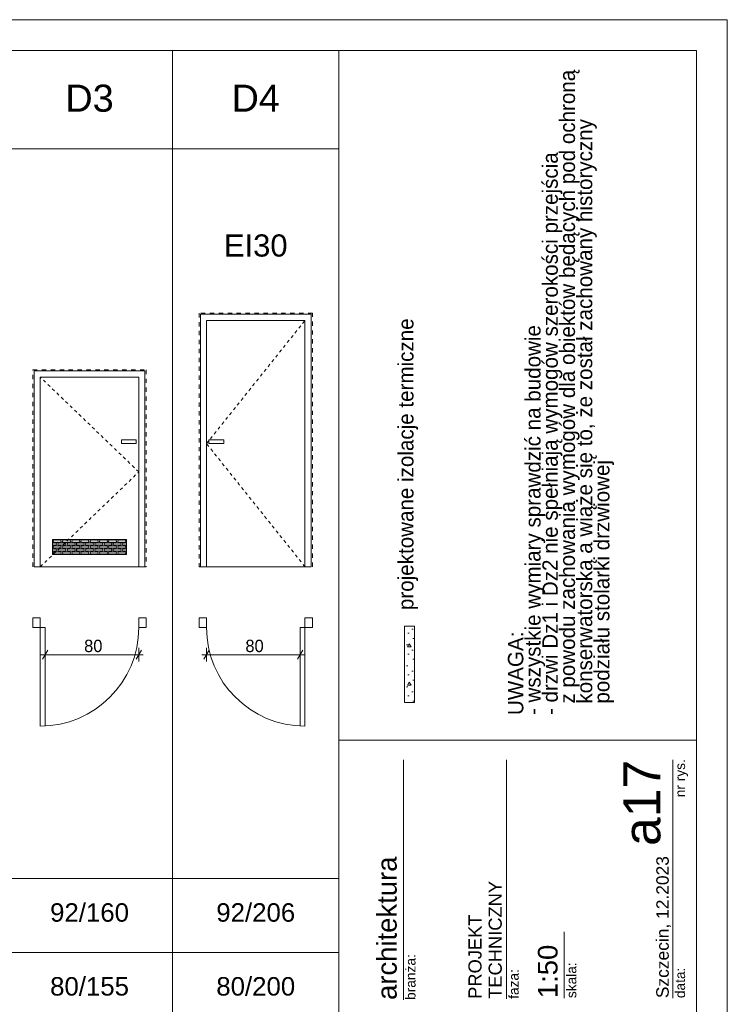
# Model space of a CAD drawing. Extents: x -11111 to 69739, y 5521 to 20371.
# Tile 19 of 19: x 63991 to 69739, y 12374 to 20371. Entities that reach past the tile are written whole.
import ezdxf

# ---------------------------------------------------------------- set-up
doc = ezdxf.new("R2010")
doc.units = 0
doc.header["$MEASUREMENT"] = 0
doc.linetypes.add('Hidden Line', pattern=[50, 25, -25])
doc.linetypes.add('Przerywana copy', pattern=[72.5, 35, -37.5])
for name, color, linetype, lineweight in [('Arch drzwi_Nr_Pióra__21', 7, 'Continuous', 13), ('Arch ocieplenie_Nr_Pióra__21', 7, 'Continuous', 13), ('Arch okna_Nr_Pióra__5', 7, 'Continuous', 13), ('Arch opisy okien_Nr_Pióra__1', 7, 'Continuous', 25), ('Arch opisy_Nr_Pióra__21', 7, 'Continuous', 13), ('Arch opisy_Nr_Pióra__7', 7, 'Continuous', 13), ('ARCH stolarka_Nr_Pióra__21', 7, 'Continuous', 13), ('ARCH stolarka_Nr_Pióra__41', 7, 'Continuous', 9), ('ARCH TABELA_Nr_Pióra__1', 7, 'Continuous', 25), ('ARCH TABELA_Nr_Pióra__21', 7, 'Continuous', 13), ('ARCH TABELA_Nr_Pióra__7', 7, 'Continuous', 13), ('Arch wymiary_Nr_Pióra__21', 7, 'Continuous', 13), ('Arch ŚCIANY ZEW._Nr_Pióra__21', 7, 'Continuous', 13)]:
    doc.layers.add(name, color=color, linetype=linetype, lineweight=lineweight)
doc.layers.add('Arch kolorystyka_Nr_Pióra__102', color=7, linetype='Continuous', lineweight=13, true_color=0xcccccc)
doc.layers.add('Arch ocieplenie', color=7, linetype='Continuous')
doc.layers.add('Arch wymiary', color=7, linetype='Continuous')
doc.styles.add('GENERATED_STYLE_1', font='txt')
doc.styles.add('GENERATED_STYLE_2', font='arial.ttf')
doc.styles.add('GENERATED_STYLE_3', font='arial.ttf')
doc.styles.add('GENERATED_STYLE_4', font='arial.ttf')
doc.styles.add('GENERATED_STYLE_5', font='arial.ttf')
doc.styles.add('GENERATED_STYLE_8', font='txt')
doc.dimstyles.new('GENERATED_STYLE__2', dxfattribs={"dimtxt": 100, "dimasz": 57, "dimexe": 0.18, "dimexo": 0, "dimgap": 0.09, "dimtad": 1, "dimtih": 1, "dimtoh": 1, "dimdec": 0, "dimlfac": 0.1, "dimzin": 0, "dimdsep": 46, "dimtxsty": 'GENERATED_STYLE_1', "dimblk": 'ARROWHEAD_2', "dimblk1": 'ARROWHEAD_2', "dimblk2": 'ARROWHEAD_2', "dimcen": 0.09, "dimclrd": 7, "dimclre": 7, "dimclrt": 7, "dimadec": 0, "dimazin": 0, "dimtfac": 1, "dimtdec": 4, "dimtmove": 0, "dimatfit": 3, "dimfxl": 0, "dimtolj": 1, "dimtzin": 0, "dimarcsym": 0})

# ---------------------------------------------------------------- blocks, each defined once
blk = doc.blocks.new('Ściana_9', base_point=(67197.7, 15444.3))
at = {"layer": 'Arch ocieplenie_Nr_Pióra__21', "linetype": 'Continuous'}
h = blk.add_hatch(dxfattribs=at)
h.set_pattern_fill('Structural_Concrete', color=256, style=0, pattern_type=2)
h.set_pattern_definition([(0, (0, 0), (0, 311.7692), [30, -150]), (0, (90, 155.9), (0, 311.7692), [30, -150]), (60, (0, 0), (-270, 155.8846), [30, -150]), (60, (180, 0), (-270, 155.8846), [30, -150]), (120, (30, 0), (270, 155.8846), [30, -150]), (120, (210, 0), (270, 155.8846), [30, -150]), (0, (0, 30), (0, 60), [0, -60, 0, -90.000004]), (45, (30, 30), (-42.42641, 42.42641), [0, -45, 0, -75.000003])])
h.paths.add_polyline_path([(67117.7, 15444.3), (67117.7, 14824.3), (67197.7, 14824.3), (67197.7, 15444.3)], flags=0)
for p, q in [((67117.7, 15444.3), (67117.7, 14824.3)), ((67197.7, 15444.3), (67117.7, 15444.3)), ((67197.7, 14824.3), (67197.7, 15444.3)), ((67117.7, 14824.3), (67197.7, 14824.3))]:
    blk.add_line(p, q, dxfattribs=at)
blk = doc.blocks.new('*D227')
at = {"layer": 'Arch wymiary_Nr_Pióra__21', "linetype": 'Continuous'}
for p, q in [((64161.8, 15213.3), (64198.5, 15213.3)), ((64220.2, 15250.8), (64176.9, 15175.8)), ((64198.5, 15157.1), (64198.5, 15269.6)), ((64198.5, 15213.3), (64958.5, 15213.3)), ((64936.9, 15175.8), (64980.2, 15250.8)), ((64958.5, 15157.1), (64958.5, 15269.6)), ((64958.5, 15213.3), (64995.2, 15213.3))]:
    blk.add_line(p, q, dxfattribs=at)
at = {"layer": 'Arch wymiary_Nr_Pióra__21', "insert": (64514.5, 15233.3), "char_height": 100, "attachment_point": 7, "style": 'GENERATED_STYLE_1'}
blk.add_mtext('{80}', dxfattribs=at)
blk = doc.blocks.new('ARROWHEAD_2')
at = {"color": 0, "linetype": 'Continuous', "lineweight": 0}
for p, q in [((0, 0), (-1, 0)), ((-0.38, -0.66), (0.38, 0.66))]:
    blk.add_line(p, q, dxfattribs=at)
blk = doc.blocks.new('*D228')
at = {"layer": 'Arch wymiary_Nr_Pióra__21', "linetype": 'Continuous'}
for p, q in [((65508.5, 15213.3), (65471.8, 15213.3)), ((65530.2, 15250.8), (65486.9, 15175.8)), ((65508.5, 15269.6), (65508.5, 15157.1)), ((66268.5, 15213.3), (65508.5, 15213.3)), ((66246.9, 15175.8), (66290.2, 15250.8)), ((66268.5, 15269.6), (66268.5, 15157.1)), ((66305.2, 15213.3), (66268.5, 15213.3))]:
    blk.add_line(p, q, dxfattribs=at)
at = {"layer": 'Arch wymiary_Nr_Pióra__21', "insert": (65824.5, 15233.3), "char_height": 100, "attachment_point": 7, "style": 'GENERATED_STYLE_1'}
blk.add_mtext('{80}', dxfattribs=at)

msp = doc.modelspace()

# ---------------------------------------------------------------- hatches: boundary and pattern name
at = {"layer": 'Arch kolorystyka_Nr_Pióra__102', "linetype": 'Continuous'}
msp.add_hatch(color=256, dxfattribs=at).paths.add_polyline_path([(64258.5, 16027.7), (64858.5, 16027.7), (64858.5, 16147.7), (64258.5, 16147.7)], flags=0)

# ---------------------------------------------------------------- linework, layer by layer
at = {"layer": 'Arch drzwi_Nr_Pióra__21', "linetype": 'Continuous'}
for p, q in [((64098.5, 15513.3), (64158.5, 15513.3)), ((64098.5, 15513.3), (64098.5, 15433.3)), ((64158.5, 15513.3), (64158.5, 15433.3)), ((64958.5, 15513.3), (65018.5, 15513.3)), ((64958.5, 15433.3), (64958.5, 15513.3)), ((65018.5, 15433.3), (65018.5, 15513.3)), ((65508.5, 15513.3), (65448.5, 15513.3)), ((65448.5, 15433.3), (65448.5, 15513.3)), ((65508.5, 15433.3), (65508.5, 15513.3)), ((66368.5, 15513.3), (66308.5, 15513.3)), ((66308.5, 15513.3), (66308.5, 15433.3)), ((66368.5, 15513.3), (66368.5, 15433.3)), ((64158.5, 15433.3), (64098.5, 15433.3)), ((64158.5, 15433.3), (64198.5, 15433.3)), ((64158.5, 14633.3), (64158.5, 15433.3)), ((64198.5, 14633.3), (64198.5, 15433.3)), ((65018.5, 15433.3), (64958.5, 15433.3)), ((65448.5, 15433.3), (65508.5, 15433.3)), ((66308.5, 15433.3), (66268.5, 15433.3)), ((66268.5, 14633.3), (66268.5, 15433.3)), ((66308.5, 14633.3), (66308.5, 15433.3)), ((66308.5, 15433.3), (66368.5, 15433.3))]:
    msp.add_line(p, q, dxfattribs=at)
for centre, start, end in [((64158.5, 15433.3), 270, 0), ((66308.5, 15433.3), 180, 270)]:
    msp.add_arc(centre, 800, start, end, dxfattribs=at)
at = {"layer": 'Arch okna_Nr_Pióra__5', "linetype": 'Hidden Line'}
for p, q in [((65508.5, 16927.7), (66308.5, 17927.7)), ((64958.5, 16697.7), (64158.5, 17467.7)), ((66308.5, 15927.7), (65508.5, 16927.7)), ((64158.5, 15927.7), (64958.5, 16697.7))]:
    msp.add_line(p, q, dxfattribs=at)
at = {"layer": 'Arch opisy_Nr_Pióra__21', "linetype": 'Continuous'}
for p, q in [((69489.1, 20120.6), (50339.1, 20120.6)), ((65233.5, 20120.6), (65233.5, 5770.6)), ((66583.5, 14520.6), (66583.5, 20120.6)), ((69489.1, 8676.2), (69489.1, 20120.6)), ((50339.1, 19320.6), (66583.5, 19320.6)), ((50339.1, 13395.6), (66583.5, 13395.6)), ((50339.1, 12795.6), (66583.5, 12795.6))]:
    msp.add_line(p, q, dxfattribs=at)
at = {"layer": 'ARCH stolarka_Nr_Pióra__21', "linetype": 'Continuous'}
for p, q in [((65458.5, 15927.7), (65458.5, 17977.7)), ((65458.5, 17977.7), (66358.5, 17977.7)), ((66308.5, 17927.7), (65508.5, 17927.7)), ((65508.5, 15927.7), (65508.5, 17927.7)), ((66308.5, 17927.7), (66308.5, 15927.7)), ((66358.5, 17977.7), (66358.5, 15927.7)), ((64108.5, 17517.7), (64108.5, 15927.7)), ((65008.5, 17517.7), (64108.5, 17517.7)), ((65008.5, 15927.7), (65008.5, 17517.7)), ((64158.5, 17467.7), (64158.5, 15927.7)), ((64158.5, 17467.7), (64958.5, 17467.7)), ((64958.5, 15927.7), (64958.5, 17467.7)), ((64818.5, 16957.7), (64938.5, 16957.7)), ((64818.5, 16927.7), (64818.5, 16957.7)), ((64938.5, 16957.7), (64938.5, 16927.7)), ((65648.5, 16957.7), (65528.5, 16957.7)), ((65528.5, 16957.7), (65528.5, 16927.7)), ((65648.5, 16927.7), (65648.5, 16957.7)), ((64938.5, 16927.7), (64818.5, 16927.7)), ((65528.5, 16927.7), (65648.5, 16927.7)), ((65008.5, 15927.7), (64108.5, 15927.7)), ((65458.5, 15927.7), (66358.5, 15927.7))]:
    msp.add_line(p, q, dxfattribs=at)
at = {"layer": 'ARCH stolarka_Nr_Pióra__41', "linetype": 'Continuous'}
for p, q in [((64258.5, 16027.7), (64258.5, 16147.7)), ((64258.5, 16147.7), (64858.5, 16147.7)), ((64258.5, 16121.7), (64281, 16121.7)), ((64258.5, 16101.7), (64281, 16101.7)), ((64258.5, 16073.7), (64281, 16073.7)), ((64273.5, 16145.7), (64318.5, 16145.7)), ((64273.5, 16125.7), (64318.5, 16125.7)), ((64273.5, 16097.7), (64318.5, 16097.7)), ((64273.5, 16077.7), (64318.5, 16077.7)), ((64311, 16121.7), (64356, 16121.7)), ((64311, 16101.7), (64356, 16101.7)), ((64311, 16073.7), (64356, 16073.7)), ((64348.5, 16145.7), (64393.5, 16145.7)), ((64348.5, 16125.7), (64393.5, 16125.7)), ((64348.5, 16097.7), (64393.5, 16097.7)), ((64348.5, 16077.7), (64393.5, 16077.7)), ((64386, 16121.7), (64431, 16121.7)), ((64386, 16101.7), (64431, 16101.7)), ((64386, 16073.7), (64431, 16073.7)), ((64423.5, 16145.7), (64468.5, 16145.7)), ((64423.5, 16125.7), (64468.5, 16125.7)), ((64423.5, 16097.7), (64468.5, 16097.7)), ((64423.5, 16077.7), (64468.5, 16077.7)), ((64461, 16121.7), (64506, 16121.7)), ((64461, 16101.7), (64506, 16101.7)), ((64461, 16073.7), (64506, 16073.7)), ((64498.5, 16145.7), (64543.5, 16145.7)), ((64498.5, 16125.7), (64543.5, 16125.7)), ((64498.5, 16097.7), (64543.5, 16097.7)), ((64498.5, 16077.7), (64543.5, 16077.7)), ((64536, 16121.7), (64581, 16121.7)), ((64536, 16101.7), (64581, 16101.7)), ((64536, 16073.7), (64581, 16073.7)), ((64573.5, 16145.7), (64618.5, 16145.7)), ((64573.5, 16125.7), (64618.5, 16125.7)), ((64573.5, 16097.7), (64618.5, 16097.7)), ((64573.5, 16077.7), (64618.5, 16077.7)), ((64611, 16121.7), (64656, 16121.7)), ((64611, 16101.7), (64656, 16101.7)), ((64611, 16073.7), (64656, 16073.7)), ((64648.5, 16145.7), (64693.5, 16145.7)), ((64648.5, 16125.7), (64693.5, 16125.7)), ((64648.5, 16097.7), (64693.5, 16097.7)), ((64648.5, 16077.7), (64693.5, 16077.7)), ((64686, 16121.7), (64731, 16121.7)), ((64686, 16101.7), (64731, 16101.7)), ((64686, 16073.7), (64731, 16073.7)), ((64723.5, 16145.7), (64768.5, 16145.7)), ((64723.5, 16125.7), (64768.5, 16125.7)), ((64723.5, 16097.7), (64768.5, 16097.7)), ((64723.5, 16077.7), (64768.5, 16077.7)), ((64761, 16121.7), (64806, 16121.7)), ((64761, 16101.7), (64806, 16101.7)), ((64761, 16073.7), (64806, 16073.7)), ((64798.5, 16145.7), (64843.5, 16145.7)), ((64798.5, 16125.7), (64843.5, 16125.7)), ((64798.5, 16097.7), (64843.5, 16097.7)), ((64798.5, 16077.7), (64843.5, 16077.7)), ((64836, 16121.7), (64858.5, 16121.7)), ((64836, 16101.7), (64858.5, 16101.7)), ((64836, 16073.7), (64858.5, 16073.7)), ((64858.5, 16147.7), (64858.5, 16027.7)), ((64258.5, 16053.7), (64281, 16053.7)), ((64858.5, 16027.7), (64258.5, 16027.7)), ((64273.5, 16049.7), (64318.5, 16049.7)), ((64273.5, 16029.7), (64318.5, 16029.7)), ((64311, 16053.7), (64356, 16053.7)), ((64348.5, 16049.7), (64393.5, 16049.7)), ((64348.5, 16029.7), (64393.5, 16029.7)), ((64386, 16053.7), (64431, 16053.7)), ((64423.5, 16049.7), (64468.5, 16049.7)), ((64423.5, 16029.7), (64468.5, 16029.7)), ((64461, 16053.7), (64506, 16053.7)), ((64498.5, 16049.7), (64543.5, 16049.7)), ((64498.5, 16029.7), (64543.5, 16029.7)), ((64536, 16053.7), (64581, 16053.7)), ((64573.5, 16049.7), (64618.5, 16049.7)), ((64573.5, 16029.7), (64618.5, 16029.7)), ((64611, 16053.7), (64656, 16053.7)), ((64648.5, 16049.7), (64693.5, 16049.7)), ((64648.5, 16029.7), (64693.5, 16029.7)), ((64686, 16053.7), (64731, 16053.7)), ((64723.5, 16049.7), (64768.5, 16049.7)), ((64723.5, 16029.7), (64768.5, 16029.7)), ((64761, 16053.7), (64806, 16053.7)), ((64798.5, 16049.7), (64843.5, 16049.7)), ((64798.5, 16029.7), (64843.5, 16029.7)), ((64836, 16053.7), (64858.5, 16053.7))]:
    msp.add_line(p, q, dxfattribs=at)
for centre, start, end in [((64273.5, 16135.7), 90, 270), ((64273.5, 16087.7), 90, 270), ((64281, 16111.7), 270, 90), ((64281, 16063.7), 270, 90), ((64311, 16111.7), 90, 270), ((64311, 16063.7), 90, 270), ((64318.5, 16135.7), 270, 90), ((64318.5, 16087.7), 270, 90), ((64348.5, 16135.7), 90, 270), ((64348.5, 16087.7), 90, 270), ((64356, 16111.7), 270, 90), ((64356, 16063.7), 270, 90), ((64386, 16111.7), 90, 270), ((64386, 16063.7), 90, 270), ((64393.5, 16135.7), 270, 90), ((64393.5, 16087.7), 270, 90), ((64423.5, 16135.7), 90, 270), ((64423.5, 16087.7), 90, 270), ((64431, 16111.7), 270, 90), ((64431, 16063.7), 270, 90), ((64461, 16111.7), 90, 270), ((64461, 16063.7), 90, 270), ((64468.5, 16135.7), 270, 90), ((64468.5, 16087.7), 270, 90), ((64498.5, 16135.7), 90, 270), ((64498.5, 16087.7), 90, 270), ((64506, 16111.7), 270, 90), ((64506, 16063.7), 270, 90), ((64536, 16111.7), 90, 270), ((64536, 16063.7), 90, 270), ((64543.5, 16135.7), 270, 90), ((64543.5, 16087.7), 270, 90), ((64573.5, 16135.7), 90, 270), ((64573.5, 16087.7), 90, 270), ((64581, 16111.7), 270, 90), ((64581, 16063.7), 270, 90), ((64611, 16111.7), 90, 270), ((64611, 16063.7), 90, 270), ((64618.5, 16135.7), 270, 90), ((64618.5, 16087.7), 270, 90), ((64648.5, 16135.7), 90, 270), ((64648.5, 16087.7), 90, 270), ((64656, 16111.7), 270, 90), ((64656, 16063.7), 270, 90), ((64686, 16111.7), 90, 270), ((64686, 16063.7), 90, 270), ((64693.5, 16135.7), 270, 90), ((64693.5, 16087.7), 270, 90), ((64723.5, 16135.7), 90, 270), ((64723.5, 16087.7), 90, 270), ((64731, 16111.7), 270, 90), ((64731, 16063.7), 270, 90), ((64761, 16111.7), 90, 270), ((64761, 16063.7), 90, 270), ((64768.5, 16135.7), 270, 90), ((64768.5, 16087.7), 270, 90), ((64798.5, 16135.7), 90, 270), ((64798.5, 16087.7), 90, 270), ((64806, 16111.7), 270, 90), ((64806, 16063.7), 270, 90), ((64836, 16111.7), 90, 270), ((64836, 16063.7), 90, 270), ((64843.5, 16135.7), 270, 90), ((64843.5, 16087.7), 270, 90), ((64273.5, 16039.7), 90, 270), ((64318.5, 16039.7), 270, 90), ((64348.5, 16039.7), 90, 270), ((64393.5, 16039.7), 270, 90), ((64423.5, 16039.7), 90, 270), ((64468.5, 16039.7), 270, 90), ((64498.5, 16039.7), 90, 270), ((64543.5, 16039.7), 270, 90), ((64573.5, 16039.7), 90, 270), ((64618.5, 16039.7), 270, 90), ((64648.5, 16039.7), 90, 270), ((64693.5, 16039.7), 270, 90), ((64723.5, 16039.7), 90, 270), ((64768.5, 16039.7), 270, 90), ((64798.5, 16039.7), 90, 270), ((64843.5, 16039.7), 270, 90)]:
    msp.add_arc(centre, 10, start, end, dxfattribs=at)
at = {"layer": 'ARCH TABELA_Nr_Pióra__21', "linetype": 'Continuous'}
for p, q in [((48839.1, 20370.6), (69739.1, 20370.6)), ((69739.1, 20370.6), (69739.1, 5520.6)), ((66583.5, 5770.6), (66583.5, 14520.6)), ((66583.5, 14520.6), (69489.1, 14520.6)), ((69489.1, 14520.6), (69489.1, 8217.4)), ((67108.1, 12409.4), (67108.1, 14359.1)), ((67946.4, 12418.2), (67946.4, 14359.1)), ((69297.9, 13540.8), (69297.9, 14359.1)), ((69297.9, 12424.1), (69297.9, 13565)), ((68414.7, 12424.1), (68414.7, 12963.9))]:
    msp.add_line(p, q, dxfattribs=at)
at = {"layer": 'Arch ŚCIANY ZEW._Nr_Pióra__21', "linetype": 'Przerywana copy'}
for p, q in [((66368.5, 17987.7), (65448.5, 17987.7)), ((65448.5, 17987.7), (65448.5, 15927.7)), ((66368.5, 15927.7), (66368.5, 17987.7)), ((64098.5, 17527.7), (65018.5, 17527.7)), ((64098.5, 15927.7), (64098.5, 17527.7)), ((65018.5, 17527.7), (65018.5, 15927.7)), ((65018.5, 15927.7), (64098.5, 15927.7)), ((65448.5, 15927.7), (66368.5, 15927.7))]:
    msp.add_line(p, q, dxfattribs=at)

# ---------------------------------------------------------------- block references
at = {"layer": 'Arch ocieplenie'}
msp.add_blockref('Ściana_9', (67197.7, 15444.3), dxfattribs=at)

# ---------------------------------------------------------------- texts
at = {"layer": 'Arch opisy okien_Nr_Pióra__1', "linetype": 'Continuous', "attachment_point": 2}
for s, insert, char_height, style in [('{D3}', (64558.5, 19843.2), 220, 'GENERATED_STYLE_3'), ('{D4}', (65908.5, 19843.2), 220, 'GENERATED_STYLE_3'), ('{EI30}', (65908.5, 18626.8), 180, 'GENERATED_STYLE_3'), ('{92/160}', (64558.5, 13194.9), 150, 'GENERATED_STYLE_2'), ('{92/206}', (65908.5, 13194.9), 150, 'GENERATED_STYLE_2'), ('{80/155}', (64558.5, 12594.9), 150, 'GENERATED_STYLE_2'), ('{80/200}', (65908.5, 12594.9), 150, 'GENERATED_STYLE_2')]:
    msp.add_mtext(s, dxfattribs=dict(at, insert=insert, char_height=char_height, style=style))
at = {"layer": 'Arch opisy_Nr_Pióra__7', "linetype": 'Continuous', "insert": (67957.1, 14723.1), "char_height": 125, "width": 5051.218, "attachment_point": 1, "rotation": 90, "line_spacing_factor": 0.6714, "style": 'GENERATED_STYLE_8'}
msp.add_mtext('{UWAGA:\\P- wszystkie wymiary sprawdzić na budowie\\P- drzwi Dz1 i Dz2 nie spełniają wymogów szerokości przejścia \\P  z powodu zachowania wymogów dla obiektów będących pod ochroną  \\P  konserwatorską a wiąże się to, że został zachowany historyczny \\P  podziału stolarki drzwiowej}', dxfattribs=at)
at = {"layer": 'Arch opisy_Nr_Pióra__7', "linetype": 'Continuous', "insert": (67064.7, 15575.7), "char_height": 125, "attachment_point": 1, "rotation": 90, "style": 'GENERATED_STYLE_8'}
msp.add_mtext('{projektowane izolacje termiczne}', dxfattribs=at)
at = {"layer": 'ARCH TABELA_Nr_Pióra__1', "linetype": 'Continuous', "insert": (67636.2, 12418.2), "char_height": 106.42, "attachment_point": 1, "rotation": 90, "line_spacing_factor": 0.9248, "style": 'GENERATED_STYLE_5'}
msp.add_mtext('{PROJEKT \\PTECHNICZNY}', dxfattribs=at)
at = {"layer": 'ARCH TABELA_Nr_Pióra__7', "linetype": 'Continuous', "rotation": 90, "style": 'GENERATED_STYLE_4'}
for s, insert, char_height, attachment_point in [('{a17}', (68895, 14359.1), 300, 3), ('{nr rys.}', (69316.1, 14055.1), 79.79, 1), ('{architektura}', (66893.8, 12409.4), 159.58, 1), ('{Szczecin, 12.2023}', (69162.2, 12424.1), 101.064, 1), ('{branża:}', (67126.4, 12409.4), 79.79, 1), ('{1:50}', (68200.4, 12424.1), 159.58, 1), ('{faza:}', (67964.6, 12418.2), 79.79, 1), ('{skala:}', (68432.9, 12424.1), 79.79, 1), ('{data:}', (69316.1, 12424.1), 79.79, 1)]:
    msp.add_mtext(s, dxfattribs=dict(at, insert=insert, char_height=char_height, attachment_point=attachment_point))

# ---------------------------------------------------------------- dimensions: what is measured, and where the dimension line sits
at = {"layer": 'Arch wymiary', "linetype": 'Continuous'}
dim = msp.add_linear_dim(base=(64198.5, 15213.3), p1=(64198.5, 15433.3), p2=(64958.5, 15433.3), text='80', dimstyle='GENERATED_STYLE__2', dxfattribs=at)
dim.commit()
dim.dimension.update_dxf_attribs({"geometry": '*D227', "text_midpoint": (64590.4, 15283.3)})
dim = msp.add_linear_dim(base=(66268.5, 15213.3), p1=(66268.5, 15433.3), p2=(65508.5, 15433.3), angle=180, text='80', dimstyle='GENERATED_STYLE__2', dxfattribs=at)
dim.commit()
dim.dimension.update_dxf_attribs({"geometry": '*D228', "text_midpoint": (65900.4, 15283.3)})

doc.saveas('drawing.dxf')
